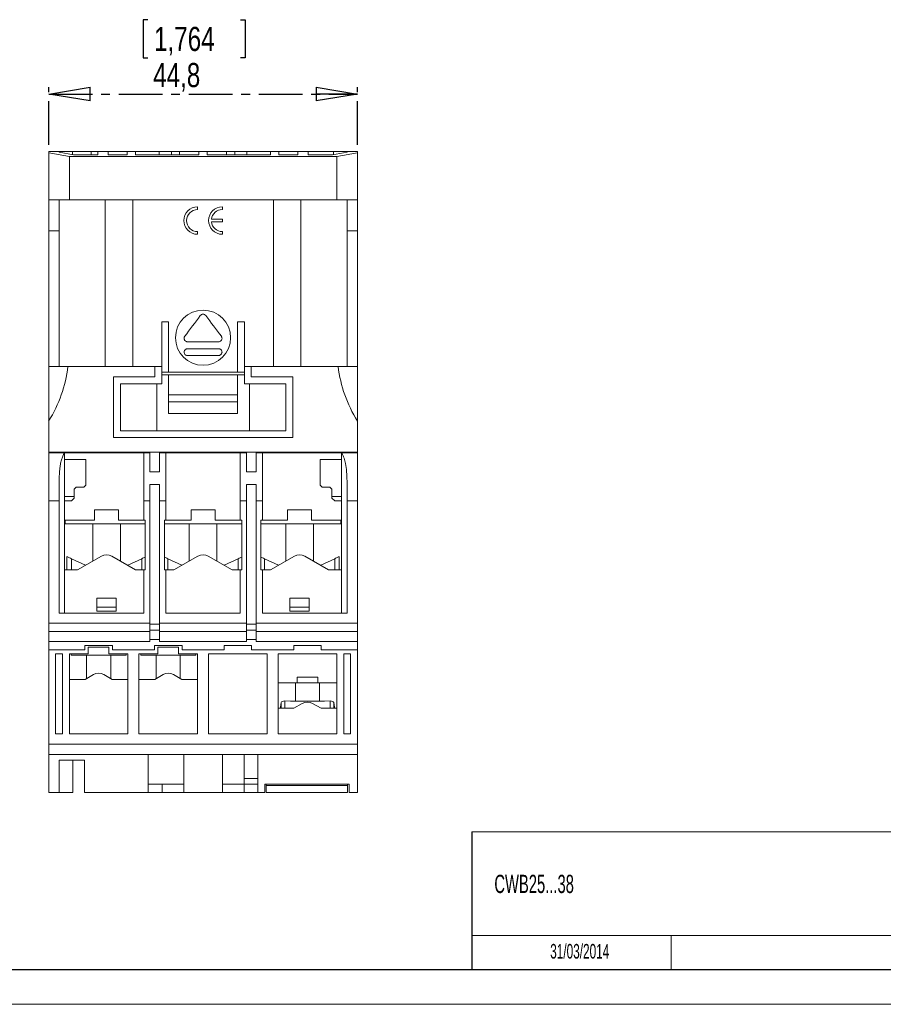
# Model space of a CAD drawing. Header units: millimetres. Extents: x 0 to 420, y 0 to 297.
# Tile 2 of 8: x 169 to 295, y 0 to 143. Entities that reach past the tile are written whole.
import ezdxf

# ---------------------------------------------------------------- set-up
doc = ezdxf.new("R2010")
doc.units = ezdxf.units.MM
doc.linetypes.add('CENTER', pattern=[10.16, 6.35, -1.27, 1.27, -1.27])
for name, color, linetype in [('CENTRO', 7, 'CENTER'), ('FORMATO', 7, 'Continuous'), ('LEGENDA', 7, 'Continuous')]:
    doc.layers.add(name, color=color, linetype=linetype)
doc.styles.add('SLDTEXTSTYLE1', font='TXT', dxfattribs={"width": 0.605})
doc.styles.add('SLDTEXTSTYLE3', font='TXT', dxfattribs={"width": 0.75})
doc.dimstyles.new('SLDDIMSTYLE0', dxfattribs={"dimtxt": 3.5, "dimasz": 6, "dimexe": 0, "dimexo": 0.0625, "dimgap": 0.875, "dimtad": 1, "dimdec": 1, "dimrnd": 1e-09, "dimzin": 12, "dimdsep": 46, "dimtxsty": 'SLDTEXTSTYLE3', "dimblk1": 'CLOSED', "dimblk2": 'CLOSED', "dimsah": 1, "dimcen": 0.09, "dimadec": 0, "dimazin": 3, "dimtfac": 1, "dimtdec": 1, "dimtofl": 0, "dimtmove": 0, "dimatfit": 3, "dimldrblk": 'CLOSED', "dimfxl": 0, "dimfrac": 2, "dimtolj": 1, "dimtzin": 12, "dimarcsym": 0})

# ---------------------------------------------------------------- blocks, each defined once
blk = doc.blocks.new('_CLOSED')
at = {"color": 0, "linetype": 'ByBlock', "lineweight": -2}
for p, q in [((-1, 0.166667), (0, 0)), ((-1, 0.166667), (-1, -0.166667)), ((0, 0), (-1, -0.166667)), ((0, 0), (-1, 0))]:
    blk.add_line(p, q, dxfattribs=at)
blk = doc.blocks.new('_D_2')
at = {"layer": 'CENTRO'}
for p, q in [((188.02, 142.91), (187.31, 142.91)), ((187.31, 142.91), (187.31, 137.36)), ((201.43, 142.91), (202.15, 142.91)), ((202.15, 142.91), (202.15, 137.36)), ((187.31, 137.36), (188.02, 137.36)), ((202.15, 137.36), (201.43, 137.36)), ((173.62, 124.76), (173.62, 133.12)), ((218.42, 124.76), (218.42, 133.12)), ((173.62, 132.12), (218.42, 132.12))]:
    blk.add_line(p, q, dxfattribs=at)
at = {"layer": 'CENTRO', "xscale": 6, "yscale": 6, "rotation": 180.0000000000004}
blk.add_blockref('_CLOSED', (173.62, 132.12, 0.1), dxfattribs=at)
at = {"layer": 'CENTRO', "xscale": 6, "yscale": 6}
blk.add_blockref('_CLOSED', (218.42, 132.12, 0.1), dxfattribs=at)
at = {"layer": 'CENTRO', "char_height": 3.5, "attachment_point": 1, "style": 'SLDTEXTSTYLE3'}
for s, insert in [('1,764', (188.91, 141.87, 0.1)), ('44,8', (188.78, 136.63, 0.1))]:
    blk.add_mtext(s, dxfattribs=dict(at, insert=insert))

msp = doc.modelspace()

# ---------------------------------------------------------------- linework, layer by layer
at = {"color": 7, "linetype": 'Continuous', "lineweight": 15}
for p, q in [((173.62, 123.76), (173.62, 123.59)), ((175.12, 123.76), (173.62, 123.76)), ((173.62, 116.76), (173.62, 123.59)), ((173.62, 123.59), (176.62, 123.06)), ((175.12, 123.76), (175.12, 123.7)), ((177.1, 123.76), (175.12, 123.76)), ((175.12, 123.7), (177.24, 123.32)), ((176.62, 123.06), (176.62, 116.76)), ((215.42, 123.06), (176.62, 123.06)), ((177.1, 123.76), (177.1, 123.35)), ((179.77, 123.76), (177.1, 123.76)), ((177.24, 123.32), (180.77, 123.32)), ((179.77, 123.32), (179.77, 123.76)), ((180.77, 123.76), (179.77, 123.76)), ((180.77, 123.32), (180.77, 123.76)), ((182.27, 123.76), (180.77, 123.76)), ((182.27, 123.76), (182.27, 123.32)), ((185.02, 123.76), (182.27, 123.76)), ((182.27, 123.32), (185.02, 123.32)), ((185.02, 123.32), (185.02, 123.76)), ((186.22, 123.76), (185.02, 123.76)), ((186.22, 123.76), (186.22, 123.32)), ((189.67, 123.76), (186.22, 123.76)), ((186.22, 123.32), (195.42, 123.32)), ((189.67, 123.76), (189.67, 123.32)), ((191.42, 123.76), (189.67, 123.76)), ((191.42, 123.76), (191.42, 123.32)), ((192.62, 123.76), (191.42, 123.76)), ((192.62, 123.76), (192.62, 123.32)), ((195.42, 123.76), (192.62, 123.76)), ((195.42, 123.32), (195.42, 123.76)), ((196.62, 123.76), (195.42, 123.76)), ((196.62, 123.76), (196.62, 123.32)), ((199.42, 123.76), (196.62, 123.76)), ((196.62, 123.32), (205.82, 123.32)), ((199.42, 123.76), (199.42, 123.32)), ((200.62, 123.76), (199.42, 123.76)), ((200.62, 123.76), (200.62, 123.32)), ((202.37, 123.76), (200.62, 123.76)), ((202.37, 123.76), (202.37, 123.32)), ((205.82, 123.76), (202.37, 123.76)), ((205.82, 123.32), (205.82, 123.76)), ((207.02, 123.76), (205.82, 123.76)), ((207.02, 123.76), (207.02, 123.32)), ((209.77, 123.76), (207.02, 123.76)), ((207.02, 123.32), (209.77, 123.32)), ((209.77, 123.32), (209.77, 123.76)), ((211.27, 123.76), (209.77, 123.76)), ((211.27, 123.76), (211.27, 123.32)), ((214.93, 123.76), (211.27, 123.76)), ((211.27, 123.32), (214.8, 123.32)), ((214.8, 123.32), (216.92, 123.7)), ((214.93, 123.76), (214.93, 123.35)), ((216.92, 123.76), (214.93, 123.76)), ((215.42, 123.06), (218.42, 123.59)), ((215.42, 116.76), (215.42, 123.06)), ((216.92, 123.7), (216.92, 123.76)), ((218.42, 123.76), (216.92, 123.76)), ((218.42, 123.59), (218.42, 123.76)), ((218.42, 123.59), (218.42, 116.76)), ((176.62, 116.76), (173.62, 116.76)), ((173.62, 116.76), (173.62, 112.26)), ((175.12, 116.76), (175.12, 112.26)), ((215.42, 116.76), (176.62, 116.76)), ((181.82, 92.56), (181.82, 116.76)), ((185.82, 116.76), (185.82, 92.56)), ((195.22, 115.36), (195.22, 115.76)), ((198.82, 115.36), (198.82, 115.76)), ((206.22, 92.56), (206.22, 116.76)), ((210.22, 116.76), (210.22, 92.56)), ((218.42, 116.76), (215.42, 116.76)), ((216.92, 116.76), (216.92, 112.26)), ((218.42, 116.76), (218.42, 112.26)), ((198.82, 113.96), (197.23, 113.96)), ((197.23, 113.56), (198.82, 113.56)), ((198.82, 113.56), (198.82, 113.96)), ((175.12, 112.26), (173.62, 112.26)), ((173.62, 112.26), (173.62, 92.56)), ((175.12, 112.26), (175.12, 92.56)), ((195.22, 111.76), (195.22, 112.16)), ((198.82, 111.76), (198.82, 112.16)), ((216.92, 112.26), (218.42, 112.26)), ((216.92, 112.26), (216.92, 92.56)), ((218.42, 112.26), (218.42, 92.56)), ((190.02, 99.06), (191.02, 99.06)), ((190.02, 92.56), (190.02, 99.06)), ((191.02, 99.06), (191.02, 91.76)), ((201.02, 91.76), (201.02, 99.06)), ((201.02, 99.06), (202.02, 99.06)), ((202.02, 99.06), (202.02, 92.56)), ((198.27, 96.16), (193.77, 96.16)), ((193.77, 95.16), (198.27, 95.16)), ((198.27, 94.16), (193.77, 94.16)), ((173.62, 92.56), (173.62, 84.66)), ((173.62, 92.56), (176.41, 92.56)), ((189.02, 92.56), (176.41, 92.56)), ((189.02, 92.56), (189.02, 91.06)), ((190.02, 92.56), (189.02, 92.56)), ((190.02, 90.06), (190.02, 92.56)), ((191.02, 91.76), (190.02, 91.76)), ((190.02, 91.36), (190.02, 91.76)), ((201.02, 91.76), (191.02, 91.76)), ((202.02, 91.76), (201.02, 91.76)), ((202.02, 92.56), (202.02, 90.06)), ((203.02, 92.56), (202.02, 92.56)), ((202.02, 91.36), (202.02, 91.76)), ((203.02, 91.06), (203.02, 92.56)), ((215.62, 92.56), (203.02, 92.56)), ((218.42, 92.56), (215.62, 92.56)), ((218.42, 84.66), (218.42, 92.56)), ((183.02, 91.06), (183.02, 82.26)), ((189.02, 91.06), (183.02, 91.06)), ((184.02, 90.06), (190.02, 90.06)), ((184.02, 83.26), (184.02, 90.06)), ((189.32, 83.26), (189.32, 90.06)), ((190.02, 91.36), (190.02, 91.36)), ((202.02, 91.36), (190.02, 91.36)), ((191.02, 88.47), (191.02, 91.36)), ((201.02, 88.47), (201.02, 91.36)), ((202.02, 91.36), (202.02, 91.36)), ((202.02, 90.06), (208.02, 90.06)), ((202.76, 83.26), (202.76, 90.06)), ((209.02, 91.06), (203.02, 91.06)), ((208.02, 90.06), (208.02, 83.26)), ((209.02, 82.26), (209.02, 91.06)), ((201.02, 88.47), (191.02, 88.47)), ((191.02, 87.47), (191.02, 88.47)), ((201.02, 87.47), (191.02, 87.47)), ((191.02, 85.76), (191.02, 87.47)), ((201.02, 88.47), (201.02, 87.47)), ((201.02, 87.47), (201.02, 85.76)), ((201.02, 85.76), (191.02, 85.76)), ((173.62, 80.16), (173.62, 84.66)), ((218.42, 80.16), (218.42, 84.66)), ((208.02, 83.26), (184.02, 83.26)), ((183.02, 82.26), (209.02, 82.26)), ((218.42, 80.16), (173.62, 80.16)), ((173.62, 80.06), (173.62, 80.16)), ((173.62, 80.06), (173.62, 73.06)), ((175.92, 80.06), (173.62, 80.06)), ((174.22, 80.16), (174.22, 80.06)), ((175.92, 80.06), (175.92, 79.06)), ((187.42, 80.06), (175.92, 80.06)), ((187.42, 73.06), (187.42, 80.06)), ((188.32, 80.06), (187.42, 80.06)), ((188.32, 77.3), (188.32, 80.06)), ((189.72, 80.06), (189.72, 77.3)), ((190.62, 80.06), (189.72, 80.06)), ((190.62, 80.06), (190.62, 73.06)), ((201.42, 80.06), (190.62, 80.06)), ((201.42, 73.06), (201.42, 80.06)), ((202.32, 80.06), (201.42, 80.06)), ((202.32, 77.3), (202.32, 80.06)), ((203.72, 80.06), (203.72, 77.3)), ((204.62, 80.06), (203.72, 80.06)), ((204.62, 80.06), (204.62, 73.06)), ((216.12, 80.06), (204.62, 80.06)), ((216.12, 79.06), (216.12, 80.06)), ((218.42, 80.06), (216.12, 80.06)), ((217.82, 80.16), (217.82, 80.06)), ((218.42, 80.06), (218.42, 80.16)), ((218.42, 73.06), (218.42, 80.06)), ((175.92, 79.06), (175.92, 73.06)), ((175.92, 79.06), (179.02, 79.06)), ((179.02, 79.06), (179.02, 75.36)), ((213.02, 79.06), (216.12, 79.06)), ((213.02, 75.36), (213.02, 79.06)), ((216.12, 73.06), (216.12, 79.06)), ((189.72, 77.3), (188.32, 77.3)), ((203.72, 77.3), (202.32, 77.3)), ((177.62, 75.06), (177.32, 74.76)), ((177.32, 74.76), (177.32, 73.46)), ((178.72, 75.06), (177.62, 75.06)), ((179.02, 75.36), (178.72, 75.06)), ((188.32, 73.06), (188.32, 75.43)), ((189.72, 75.43), (188.32, 75.43)), ((189.72, 75.43), (189.72, 73.06)), ((202.32, 73.06), (202.32, 75.43)), ((203.72, 75.43), (202.32, 75.43)), ((203.72, 75.43), (203.72, 73.06)), ((213.32, 75.06), (213.02, 75.36)), ((214.42, 75.06), (213.32, 75.06)), ((214.72, 74.76), (214.42, 75.06)), ((214.72, 73.46), (214.72, 74.76)), ((175.12, 73.06), (173.62, 73.06)), ((173.62, 73.06), (173.62, 55.3)), ((175.12, 73.06), (175.12, 56.76)), ((175.92, 73.71), (177.32, 73.71)), ((175.92, 73.06), (175.92, 70.26)), ((176.92, 73.06), (175.92, 73.06)), ((177.32, 73.46), (176.92, 73.06)), ((188.32, 73.06), (187.42, 73.06)), ((187.42, 70.26), (187.42, 73.06)), ((188.32, 73.06), (188.32, 55.3)), ((190.62, 73.06), (189.72, 73.06)), ((189.72, 55.3), (189.72, 73.06)), ((190.62, 73.06), (190.62, 70.26)), ((202.32, 73.06), (201.42, 73.06)), ((201.42, 70.26), (201.42, 73.06)), ((202.32, 73.06), (202.32, 55.3)), ((204.62, 73.06), (203.72, 73.06)), ((203.72, 55.3), (203.72, 73.06)), ((204.62, 73.06), (204.62, 70.26)), ((214.72, 73.71), (216.12, 73.71)), ((215.12, 73.06), (214.72, 73.46)), ((216.12, 73.06), (215.12, 73.06)), ((216.12, 70.26), (216.12, 73.06)), ((216.92, 73.06), (216.92, 56.76)), ((218.42, 73.06), (216.92, 73.06)), ((218.42, 73.06), (218.42, 55.3)), ((180.27, 71.76), (183.77, 71.76)), ((180.27, 70.26), (180.27, 71.76)), ((183.77, 71.76), (183.77, 70.26)), ((194.27, 71.76), (197.77, 71.76)), ((194.27, 70.26), (194.27, 71.76)), ((197.77, 71.76), (197.77, 70.26)), ((208.27, 71.76), (211.77, 71.76)), ((208.27, 70.26), (208.27, 71.76)), ((211.77, 71.76), (211.77, 70.26)), ((175.92, 70.26), (175.92, 63.06)), ((175.92, 70.26), (180.27, 70.26)), ((176.02, 69.76), (176.02, 70.26)), ((183.77, 70.26), (187.42, 70.26)), ((187.62, 70.26), (187.42, 70.26)), ((187.62, 63.06), (187.62, 70.26)), ((190.62, 70.26), (190.42, 70.26)), ((190.42, 70.26), (190.42, 63.06)), ((190.62, 70.26), (194.27, 70.26)), ((197.77, 70.26), (201.42, 70.26)), ((201.62, 70.26), (201.42, 70.26)), ((201.62, 63.06), (201.62, 70.26)), ((204.62, 70.26), (204.42, 70.26)), ((204.42, 70.26), (204.42, 63.06)), ((204.62, 70.26), (208.27, 70.26)), ((211.77, 70.26), (216.12, 70.26)), ((216.02, 69.76), (216.02, 70.26)), ((216.12, 70.26), (216.12, 63.06)), ((187.62, 69.76), (176.02, 69.76)), ((180.02, 69.76), (180.02, 64.34)), ((184.02, 64.34), (184.02, 69.76)), ((201.62, 69.76), (190.42, 69.76)), ((194.02, 69.76), (194.02, 64.34)), ((198.02, 64.34), (198.02, 69.76)), ((216.02, 69.76), (204.42, 69.76)), ((208.02, 69.76), (208.02, 64.34)), ((212.02, 64.34), (212.02, 69.76)), ((176.27, 64.98), (176.27, 63.06)), ((176.92, 64.67), (178.94, 63.72)), ((181.27, 65.06), (177.8, 63.06)), ((186.23, 63.06), (182.77, 65.06)), ((185.09, 63.72), (187.12, 64.67)), ((190.92, 64.67), (192.94, 63.72)), ((195.27, 65.06), (191.8, 63.06)), ((200.23, 63.06), (196.77, 65.06)), ((199.09, 63.72), (201.12, 64.67)), ((204.92, 64.67), (206.94, 63.72)), ((209.27, 65.06), (205.8, 63.06)), ((214.23, 63.06), (210.77, 65.06)), ((213.09, 63.72), (215.12, 64.67)), ((215.77, 63.06), (215.77, 64.98)), ((175.92, 63.06), (175.92, 56.76)), ((177.8, 63.06), (175.92, 63.06)), ((187.42, 63.06), (186.23, 63.06)), ((187.42, 56.76), (187.42, 63.06)), ((187.42, 63.06), (187.62, 63.06)), ((190.42, 63.06), (190.62, 63.06)), ((190.62, 63.06), (190.62, 56.76)), ((191.8, 63.06), (190.62, 63.06)), ((201.42, 63.06), (200.23, 63.06)), ((201.42, 56.76), (201.42, 63.06)), ((201.42, 63.06), (201.62, 63.06)), ((204.42, 63.06), (204.62, 63.06)), ((204.62, 63.06), (204.62, 56.76)), ((205.8, 63.06), (204.62, 63.06)), ((216.12, 63.06), (214.23, 63.06)), ((216.12, 56.76), (216.12, 63.06)), ((183.42, 58.96), (180.62, 58.96)), ((180.62, 58.96), (180.62, 57.06)), ((183.42, 57.06), (183.42, 58.96)), ((211.42, 58.96), (208.62, 58.96)), ((208.62, 58.96), (208.62, 57.06)), ((211.42, 57.06), (211.42, 58.96)), ((180.62, 57.66), (183.42, 57.66)), ((208.62, 57.66), (211.42, 57.66)), ((175.12, 56.76), (187.42, 56.76)), ((180.62, 57.06), (183.42, 57.06)), ((190.62, 56.76), (201.42, 56.76)), ((204.62, 56.76), (216.92, 56.76)), ((208.62, 57.06), (211.42, 57.06)), ((173.62, 55.3), (188.32, 55.3)), ((173.62, 55.3), (173.62, 55.29)), ((173.62, 55.29), (173.62, 54.1)), ((188.32, 55.3), (188.32, 55.29)), ((188.32, 54.1), (188.32, 55.29)), ((189.72, 55.2), (188.32, 55.2)), ((189.72, 54.32), (188.32, 54.32)), ((189.72, 55.3), (202.32, 55.3)), ((189.72, 55.29), (189.72, 55.3)), ((189.72, 55.29), (189.72, 54.1)), ((202.32, 55.3), (202.32, 55.29)), ((202.32, 54.1), (202.32, 55.29)), ((203.72, 55.2), (202.32, 55.2)), ((203.72, 54.32), (202.32, 54.32)), ((203.72, 55.3), (218.42, 55.3)), ((203.72, 55.29), (203.72, 55.3)), ((203.72, 55.29), (203.72, 54.1)), ((218.42, 55.29), (218.42, 55.3)), ((218.42, 55.29), (218.42, 54.1)), ((188.32, 54.1), (173.62, 54.1)), ((173.62, 54.1), (173.62, 52.66)), ((188.32, 52.66), (188.32, 54.1)), ((189.72, 52.96), (188.32, 52.96)), ((202.32, 54.1), (189.72, 54.1)), ((189.72, 54.1), (189.72, 52.66)), ((202.32, 52.66), (202.32, 54.1)), ((203.72, 52.96), (202.32, 52.96)), ((218.42, 54.1), (203.72, 54.1)), ((203.72, 54.1), (203.72, 52.66)), ((218.42, 54.1), (218.42, 52.66)), ((188.32, 52.66), (173.62, 52.66)), ((173.62, 52.66), (173.62, 51.46)), ((173.62, 37.76), (173.62, 51.46)), ((173.62, 51.46), (178.87, 51.46)), ((182.87, 52.06), (178.87, 52.06)), ((178.87, 52.06), (178.87, 51.46)), ((179.37, 51.86), (179.37, 50.86)), ((182.37, 51.86), (179.37, 51.86)), ((182.37, 51.86), (182.37, 50.86)), ((182.87, 52.06), (182.87, 51.46)), ((182.87, 51.46), (188.97, 51.46)), ((192.97, 52.06), (188.97, 52.06)), ((188.97, 52.06), (188.97, 51.46)), ((189.47, 51.86), (189.47, 50.86)), ((192.47, 51.86), (189.47, 51.86)), ((202.32, 52.66), (189.72, 52.66)), ((192.47, 51.86), (192.47, 50.86)), ((192.97, 52.06), (192.97, 51.46)), ((192.97, 51.46), (199.07, 51.46)), ((203.07, 52.06), (199.07, 52.06)), ((199.07, 52.06), (199.07, 51.46)), ((203.07, 52.06), (203.07, 51.46)), ((203.07, 51.46), (209.17, 51.46)), ((218.42, 52.66), (203.72, 52.66)), ((213.17, 52.06), (209.17, 52.06)), ((209.17, 52.06), (209.17, 51.46)), ((213.17, 52.06), (213.17, 51.46)), ((213.17, 51.46), (218.42, 51.46)), ((218.42, 52.66), (218.42, 51.46)), ((218.42, 37.76), (218.42, 51.46)), ((174.62, 50.86), (175.62, 50.86)), ((174.62, 39.26), (174.62, 50.86)), ((175.62, 50.86), (175.62, 39.26)), ((176.62, 50.86), (179.37, 50.86)), ((176.62, 39.26), (176.62, 50.86)), ((176.87, 50.86), (176.87, 50.66)), ((184.87, 50.66), (176.87, 50.66)), ((179.12, 50.66), (179.12, 47.29)), ((182.37, 50.86), (185.12, 50.86)), ((182.62, 47.29), (182.62, 50.66)), ((184.87, 50.86), (184.87, 50.66)), ((185.12, 50.86), (185.12, 39.26)), ((186.72, 50.86), (189.47, 50.86)), ((186.72, 39.26), (186.72, 50.86)), ((186.97, 50.86), (186.97, 50.66)), ((194.97, 50.66), (186.97, 50.66)), ((189.22, 50.66), (189.22, 47.29)), ((192.47, 50.86), (195.22, 50.86)), ((192.72, 47.29), (192.72, 50.66)), ((194.97, 50.86), (194.97, 50.66)), ((195.22, 50.86), (195.22, 39.26)), ((196.82, 50.86), (205.32, 50.86)), ((196.82, 39.26), (196.82, 50.86)), ((205.32, 50.86), (205.32, 39.26)), ((206.92, 50.86), (215.42, 50.86)), ((206.92, 39.26), (206.92, 50.86)), ((215.42, 50.86), (215.42, 39.26)), ((216.42, 50.86), (217.42, 50.86)), ((216.42, 39.26), (216.42, 50.86)), ((217.42, 50.86), (217.42, 39.26)), ((178.91, 47.16), (176.62, 47.16)), ((180.12, 47.86), (178.91, 47.16)), ((182.83, 47.16), (181.62, 47.86)), ((185.12, 47.16), (182.83, 47.16)), ((189.01, 47.16), (186.72, 47.16)), ((190.22, 47.86), (189.01, 47.16)), ((192.93, 47.16), (191.72, 47.86)), ((195.22, 47.16), (192.93, 47.16)), ((209.67, 47.46), (209.67, 46.66)), ((212.67, 47.46), (209.67, 47.46)), ((212.67, 47.46), (212.67, 46.66)), ((206.92, 46.66), (209.67, 46.66)), ((209.42, 46.66), (209.42, 43.99)), ((212.67, 46.66), (209.67, 46.66)), ((212.67, 46.66), (215.42, 46.66)), ((212.92, 43.99), (212.92, 46.66)), ((209.21, 42.96), (206.92, 42.96)), ((207.37, 43.81), (207.25, 43.12)), ((210.42, 43.66), (209.21, 42.96)), ((213.13, 42.96), (211.92, 43.66)), ((215.42, 42.96), (213.13, 42.96)), ((214.97, 43.81), (215.08, 43.12)), ((175.62, 39.26), (174.62, 39.26)), ((185.12, 39.26), (176.62, 39.26)), ((195.22, 39.26), (186.72, 39.26)), ((205.32, 39.26), (196.82, 39.26)), ((215.42, 39.26), (206.92, 39.26)), ((217.42, 39.26), (216.42, 39.26)), ((173.62, 37.76), (218.42, 37.76)), ((173.62, 36.26), (173.62, 37.76)), ((218.42, 36.26), (218.42, 37.76)), ((218.42, 36.26), (173.62, 36.26)), ((173.62, 30.76), (173.62, 36.26)), ((188.07, 36.26), (188.07, 30.76)), ((193.22, 36.26), (193.22, 30.76)), ((198.82, 36.26), (198.82, 30.76)), ((201.97, 36.26), (201.97, 31.96)), ((203.97, 36.26), (203.97, 30.76)), ((218.42, 36.26), (218.42, 30.76)), ((178.84, 35.46), (175.12, 35.46)), ((175.12, 35.46), (175.12, 30.76)), ((177.12, 35.46), (177.12, 30.76)), ((178.84, 35.46), (178.84, 30.76)), ((188.07, 31.96), (193.22, 31.96)), ((190.07, 31.96), (190.07, 30.76)), ((198.82, 31.96), (201.97, 31.96)), ((201.97, 32.76), (203.97, 32.76)), ((201.97, 31.96), (201.97, 30.76)), ((201.97, 31.96), (203.97, 31.96)), ((217.22, 31.96), (204.97, 31.96)), ((204.97, 31.96), (204.97, 30.76)), ((205.19, 31.96), (205.19, 31.76)), ((205.19, 31.76), (216.99, 31.76)), ((205.19, 31.76), (205.19, 30.76)), ((216.99, 31.96), (216.99, 31.76)), ((216.99, 31.76), (216.99, 30.76)), ((217.22, 31.96), (217.22, 30.76)), ((175.12, 30.76), (173.62, 30.76)), ((175.12, 30.76), (177.12, 30.76)), ((188.07, 30.76), (178.84, 30.76)), ((188.07, 30.76), (190.07, 30.76)), ((190.07, 30.76), (193.22, 30.76)), ((198.82, 30.76), (193.22, 30.76)), ((198.82, 30.76), (201.97, 30.76)), ((201.97, 30.76), (203.97, 30.76)), ((204.97, 30.76), (203.97, 30.76)), ((205.19, 30.76), (216.99, 30.76)), ((218.42, 30.76), (217.22, 30.76))]:
    msp.add_line(p, q, dxfattribs=at)
at = {"color": 8, "linetype": 'Continuous', "lineweight": 15}
for p, q in [((176.92, 63.06), (176.92, 64.67)), ((187.12, 63.06), (187.12, 64.67)), ((190.92, 63.06), (190.92, 64.67)), ((201.12, 63.06), (201.12, 64.67)), ((204.92, 63.06), (204.92, 64.67)), ((215.12, 63.06), (215.12, 64.67)), ((207.25, 42.96), (207.25, 43.12)), ((207.37, 42.96), (207.37, 43.81)), ((207.9, 42.96), (207.9, 44.02)), ((214.44, 42.96), (214.44, 44.02)), ((214.97, 42.96), (214.97, 43.81)), ((215.08, 42.96), (215.08, 43.12))]:
    msp.add_line(p, q, dxfattribs=at)
at = {"color": 7, "linetype": 'Continuous', "lineweight": 0}
msp.add_line((263.92, 10), (263.92, 5), dxfattribs=at)
at = {"color": 7, "linetype": 'Continuous', "lineweight": 15, "flags": 128}
for points in [[(193.37, 96.96), (193.65, 97.34), (193.93, 97.71), (194.21, 98.09), (194.49, 98.47), (194.78, 98.84), (195.06, 99.22), (195.34, 99.59), (195.62, 99.96)], [(196.42, 99.96), (196.7, 99.59), (196.98, 99.22), (197.26, 98.84), (197.54, 98.47), (197.82, 98.09), (198.1, 97.71), (198.39, 97.34), (198.67, 96.96)], [(176.27, 64.98), (176.27, 64.98), (176.31, 64.96), (176.36, 64.93), (176.44, 64.9), (176.54, 64.85), (176.66, 64.8), (176.78, 64.74), (176.92, 64.67)], [(187.12, 64.67), (187.25, 64.74), (187.38, 64.8), (187.49, 64.85), (187.59, 64.9), (187.62, 64.91)], [(190.42, 64.91), (190.44, 64.9), (190.54, 64.85), (190.66, 64.8), (190.78, 64.74), (190.92, 64.67)], [(201.12, 64.67), (201.25, 64.74), (201.38, 64.8), (201.49, 64.85), (201.59, 64.9), (201.62, 64.91)], [(204.42, 64.91), (204.44, 64.9), (204.54, 64.85), (204.66, 64.8), (204.78, 64.74), (204.92, 64.67)], [(215.12, 64.67), (215.25, 64.74), (215.38, 64.8), (215.49, 64.85), (215.59, 64.9), (215.67, 64.93), (215.73, 64.96), (215.76, 64.98), (215.77, 64.98)]]:
    msp.add_lwpolyline(points, dxfattribs=at)
at = {"color": 7, "linetype": 'Continuous', "lineweight": 15}
msp.add_circle((196.02, 96.76), 4, dxfattribs=at)
for centre, radius, start, end in [((195.22, 113.76), 2, 90, 270), ((198.82, 113.76), 2, 90, 270), ((195.22, 113.76), 1.6, 90, 270), ((198.82, 113.76), 1.6, 90, 172.8192), ((198.82, 113.76), 1.6, 187.1808, 270), ((157.73, 94.72), 18.8, 327.659, 353.4225), ((234.3, 94.72), 18.8, 186.5775, 212.341), ((182.02, 63.76), 1.5, 60, 120), ((196.02, 63.76), 1.5, 60, 120), ((210.02, 63.76), 1.5, 60, 120), ((180.87, 46.56), 1.5, 60, 120), ((190.97, 46.56), 1.5, 60, 120), ((211.17, 42.36), 1.5, 60, 120)]:
    msp.add_arc(centre, radius, start, end, dxfattribs=at)
for centre, major_axis, start_param, end_param in [((231.64, 42.18), (24.47, 0), 3.059781, 3.073606), ((207.86, 43.79), (0.5, 0), 1.510239, 3.059781), ((211.17, 69.59), (54.06, 0), 4.651832, 4.772946), ((214.47, 43.79), (0.5, 0), 0.081812, 1.631353), ((190.69, 42.18), (24.47, 0), 0.067987, 0.081812)]:
    msp.add_ellipse(centre, major_axis=major_axis, ratio=0.473766, start_param=start_param, end_param=end_param, dxfattribs=at)
for points, knots in [([(195.62, 99.96), (195.65, 100.01), (195.73, 100.09), (195.89, 100.16), (196.06, 100.17), (196.22, 100.13), (196.34, 100.05), (196.4, 99.99), (196.42, 99.96)], [0, 0, 0, 0, 0.181397, 0.363151, 0.542845, 0.72099, 0.899557, 1, 1, 1, 1]), ([(193.77, 96.16), (193.71, 96.17), (193.6, 96.18), (193.45, 96.27), (193.33, 96.4), (193.27, 96.56), (193.26, 96.73), (193.3, 96.87), (193.35, 96.94), (193.37, 96.96)], [0, 0, 0, 0, 0.154191, 0.308589, 0.462186, 0.614253, 0.764996, 0.915203, 1, 1, 1, 1]), ([(198.67, 96.96), (198.7, 96.92), (198.75, 96.82), (198.78, 96.65), (198.74, 96.48), (198.66, 96.34), (198.53, 96.23), (198.39, 96.17), (198.3, 96.17), (198.27, 96.16)], [0, 0, 0, 0, 0.15082, 0.301898, 0.452267, 0.602553, 0.753715, 0.906333, 1, 1, 1, 1]), ([(193.77, 94.16), (193.71, 94.17), (193.6, 94.18), (193.45, 94.27), (193.34, 94.39), (193.27, 94.54), (193.26, 94.71), (193.3, 94.88), (193.4, 95.02), (193.54, 95.12), (193.67, 95.16), (193.75, 95.16), (193.77, 95.16)], [0, 0, 0, 0, 0.105984, 0.212147, 0.317107, 0.421431, 0.526432, 0.633127, 0.74182, 0.851962, 0.962338, 1, 1, 1, 1]), ([(198.27, 95.16), (198.32, 95.16), (198.44, 95.15), (198.59, 95.06), (198.7, 94.93), (198.77, 94.77), (198.77, 94.59), (198.72, 94.43), (198.62, 94.29), (198.48, 94.2), (198.35, 94.17), (198.28, 94.16), (198.27, 94.16)], [0, 0, 0, 0, 0.108874, 0.217825, 0.327895, 0.438316, 0.547714, 0.655169, 0.760668, 0.865079, 0.969704, 1, 1, 1, 1]), ([(175.12, 73.06), (175.12, 73.6), (175.12, 74.69), (175.13, 76.25), (175.2, 77.48), (175.32, 78.38), (175.46, 79.01), (175.65, 79.57), (175.83, 79.9), (175.92, 80.06)], [0, 0, 0, 0, 0.201809, 0.409788, 0.606126, 0.707927, 0.809701, 0.904254, 1, 1, 1, 1]), ([(216.12, 80.06), (216.14, 80.03), (216.28, 79.79), (216.5, 79.29), (216.72, 78.41), (216.85, 77.3), (216.91, 75.97), (216.92, 74.55), (216.92, 73.57), (216.92, 73.07), (216.92, 73.06)], [0, 0, 0, 0, 0.021634, 0.145522, 0.272064, 0.449333, 0.631693, 0.811704, 0.99606, 1, 1, 1, 1])]:
    msp.add_open_spline(points, degree=3, knots=knots, dxfattribs=at)
at = {"layer": 'FORMATO', "lineweight": 0}
for p, q in [((235, 25.01), (415, 25.01)), ((263.92, 10), (389, 10.02)), ((235, 10), (263.92, 10)), ((0, 0), (420, 0))]:
    msp.add_line(p, q, dxfattribs=at)
at = {"layer": 'FORMATO'}
for p, q in [((235, 25.01), (235, 5)), ((415, 5), (19.92, 5))]:
    msp.add_line(p, q, dxfattribs=at)

# ---------------------------------------------------------------- texts
at = {"layer": 'LEGENDA', "style": 'SLDTEXTSTYLE1'}
for s, insert, char_height, attachment_point in [('CWB25...38', (238.28, 18.8), 2.646, 1), ('31/03/2014', (250.67, 8.76), 2.117, 2)]:
    msp.add_mtext(s, dxfattribs=dict(at, insert=insert, char_height=char_height, attachment_point=attachment_point))

# ---------------------------------------------------------------- dimensions: what is measured, and where the dimension line sits
at = {"layer": 'CENTRO'}
dim = msp.add_linear_dim(base=(218.42, 132.12), p1=(173.62, 123.76), p2=(218.42, 123.76), dimstyle='SLDDIMSTYLE0', dxfattribs=at)
dim.commit()
dim.dimension.update_dxf_attribs({"geometry": '_D_2', "text_midpoint": (194.73, 132.12), "dimtype": 160})

doc.saveas('drawing.dxf')
